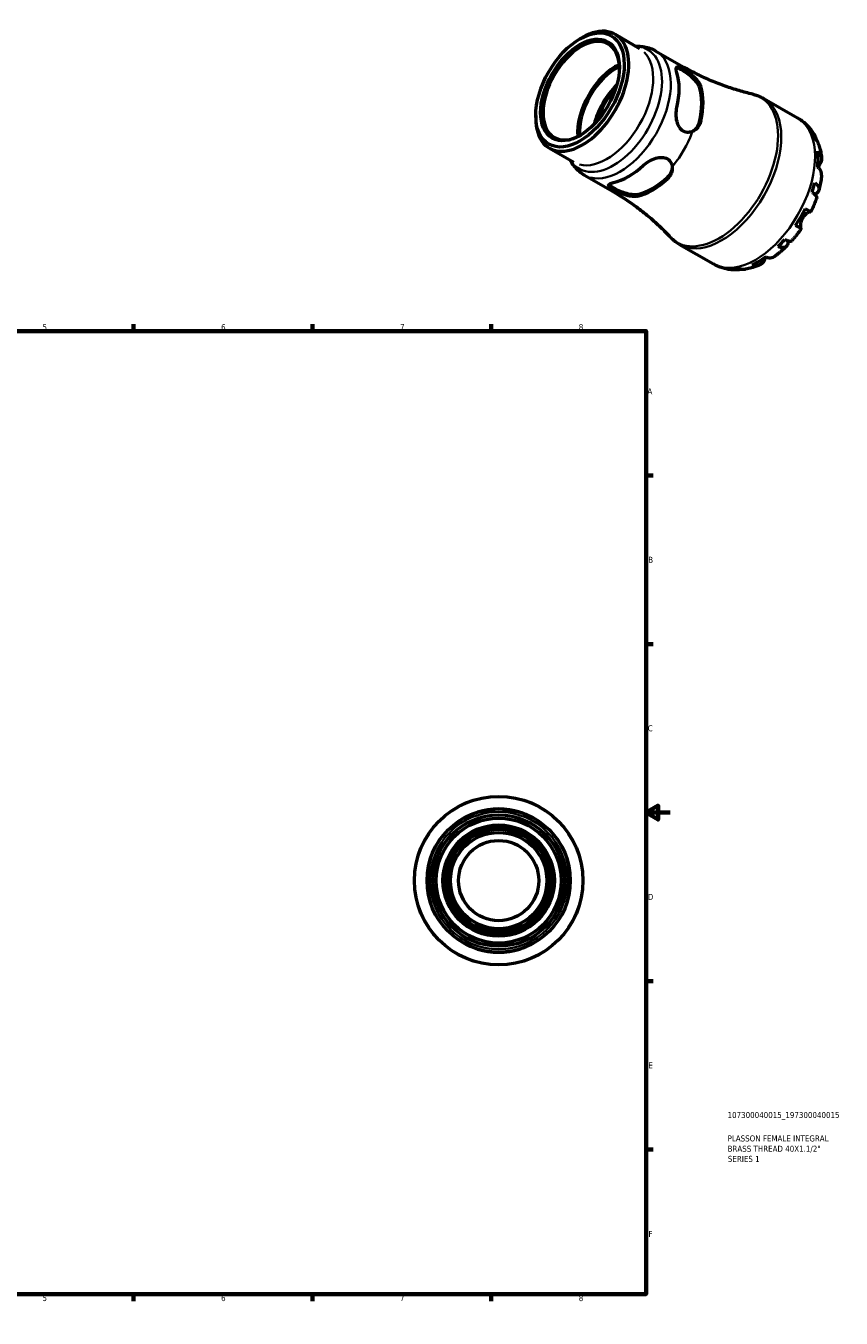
# Model space of a CAD drawing. Header units: millimetres. Extents: x -77 to 665, y 0 to 537.
# Tile 3 of 3: x 327 to 665, y 0 to 537. Entities that reach past the tile are written whole.
import ezdxf

# ---------------------------------------------------------------- set-up
doc = ezdxf.new("R2010")
doc.units = ezdxf.units.MM
for name, color, linetype, lineweight in [('Border (ISO)', 7, 'Continuous', 70), ('Title (ISO)', 7, 'Continuous', 50), ('Visible (ISO)', 7, 'Continuous', 50), ('Visible Narrow (ISO)', 7, 'Continuous', 35)]:
    doc.layers.add(name, color=color, linetype=linetype, lineweight=lineweight)
doc.styles.add('Note Text (ISO)', font='tahoma.ttf')

# ---------------------------------------------------------------- blocks, each defined once
blk = doc.blocks.new('Borders Default Border')
at = {"layer": 'Border (ISO)'}
for p, q in [((74.25, 410), (74.25, 412.9)), ((148.5, 410), (148.5, 412.9)), ((222.75, 410), (222.75, 412.9)), ((371.25, 410), (371.25, 412.9)), ((445.5, 410), (445.5, 412.9)), ((519.75, 410), (519.75, 412.9)), ((10, 350), (7.1, 350)), ((584, 350), (586.9, 350)), ((10, 280), (7.1, 280)), ((584, 280), (586.9, 280)), ((10, 140), (7.1, 140)), ((584, 140), (586.9, 140)), ((10, 70), (7.1, 70)), ((584, 70), (586.9, 70)), ((74.25, 10), (74.25, 7.1)), ((148.5, 10), (148.5, 7.1)), ((222.75, 10), (222.75, 7.1)), ((371.25, 10), (371.25, 7.1)), ((445.5, 10), (445.5, 7.1)), ((519.75, 10), (519.75, 7.1))]:
    blk.add_line(p, q, dxfattribs=at)
at = {"layer": 'Border (ISO)', "flags": 128}
for points in [[(297, 420), (297, 410), (294.11, 415), (299.89, 415), (297, 410)], [(10, 10), (10, 410), (584, 410), (584, 10), (10, 10)], [(0, 210), (10, 210), (5, 212.89), (5, 207.11), (10, 210)], [(594, 210), (584, 210), (589, 212.89), (589, 207.11), (584, 210)], [(297, 0), (297, 10), (294.11, 5), (299.89, 5), (297, 10)]]:
    blk.add_lwpolyline(points, dxfattribs=at)
at = {"layer": 'Border (ISO)', "color": 232, "true_color": 0xca0064, "char_height": 2.5, "attachment_point": 7, "style": 'Note Text (ISO)'}
for s, insert in [('1', (36.56, 410.4)), ('2', (110.62, 410.4)), ('3', (184.85, 410.35)), ('4', (259, 410.4)), ('5', (333.39, 410.35)), ('6', (407.58, 410.35)), ('7', (481.85, 410.4)), ('8', (556.06, 410.34)), ('A', (7.29, 383.75)), ('A', (584.59, 383.75)), ('B', (7.59, 313.75)), ('B', (584.89, 313.75)), ('C', (7.43, 243.71)), ('C', (584.73, 243.71)), ('D', (7.43, 173.75)), ('D', (584.73, 173.75)), ('E', (7.64, 103.75)), ('E', (584.94, 103.75)), ('F', (7.7, 33.75)), ('F', (585, 33.75)), ('1', (36.56, 7.1)), ('2', (110.62, 7.1)), ('3', (184.85, 7.05)), ('4', (259, 7.1)), ('5', (333.39, 7.05)), ('6', (407.58, 7.05)), ('7', (481.85, 7.1)), ('8', (556.06, 7.04))]:
    blk.add_mtext(s, dxfattribs=dict(at, insert=insert))
blk = doc.blocks.new('Title Blocks ISO')
at = {"layer": 'Title (ISO)', "color": 232, "true_color": 0xca0064, "style": 'Note Text (ISO)'}
for tag, p in [('PART_NUMBER_001', (33.84, 73.13)), ('DESCRIPTION_001', (33.84, 63.4)), ('DESCRIPTION_002', (33.84, 59.12)), ('DESCRIPTION_003', (33.96, 54.91))]:
    blk.add_attdef(tag, p, '', height=2.5, dxfattribs=at)

msp = doc.modelspace()

# ---------------------------------------------------------------- linework, layer by layer
at = {"layer": 'Visible (ISO)'}
for p, q in [((556.505, 531.337), (557.453, 531.887)), ((571.151, 533.269), (581.287, 527.432)), ((588.105, 526.334), (599.706, 519.652)), ((632.873, 506.611), (646.874, 498.549)), ((538.223, 499.591), (538.223, 498.495)), ((543.904, 485.954), (554.04, 480.117)), ((558.412, 474.772), (570.014, 468.091)), ((597.941, 445.951), (611.942, 437.888))]:
    msp.add_line(p, q, dxfattribs=at)
for radius in [35, 29.75, 27.3, 25.955, 23.122, 22.422, 21.301, 20, 16.667]:
    msp.add_circle((522.81, 181.744), radius, dxfattribs=at)
for start, end in [(72.80526, 107.19474), (162.80526, 197.19474), (342.80526, 17.19474), (252.80526, 287.19474)]:
    msp.add_arc((522.81, 181.744), 29.768, start, end, dxfattribs=at)
for major_axis in [(12.952, 22.492), (11.539, 20.038)]:
    msp.add_ellipse((556.576, 510.159), major_axis=major_axis, ratio=0.5780931, dxfattribs=at)
for centre, major_axis, start_param, end_param in [((557.527, 509.612), (-13.624, -23.658), 5.4958534, 10.2121098), ((557.071, 509.874), (-11.19, -19.431), 2.369691, 7.055087), ((571.425, 501.608), (11.19, 19.431), 0.6931171, 2.4484755), ((571.425, 501.608), (10.63, 18.459), 0.6846597, 2.456933), ((576.723, 498.557), (14.846, 25.781), 5.1955623, 5.7961446), ((576.723, 498.557), (10.63, 18.459), 1.1124161, 2.0291766), ((576.723, 498.557), (9.981, 17.332), 1.1724666, 1.969126), ((586.623, 492.857), (-14.447, -25.088), 2.0454012, 2.6631203), ((586.623, 492.857), (-14.855, -25.796), 2.054156, 2.6543655), ((630.822, 467.404), (17.365, 30.155), 5.8261722, 5.9509328), ((630.822, 467.404), (17.365, 30.155), 5.3806495, 5.6110574), ((576.723, 498.557), (14.846, 25.781), 3.624766, 4.2253482), ((586.623, 492.857), (-14.447, -25.088), 0.4746049, 1.092324), ((586.623, 492.857), (-14.855, -25.796), 0.4833597, 1.0835692), ((630.822, 467.404), (17.365, 30.155), 5.040774, 5.1655347), ((630.822, 467.404), (17.365, 30.155), 4.5952513, 4.8256592), ((630.822, 467.404), (17.365, 30.155), 4.2553759, 4.3801365), ((630.822, 467.404), (17.365, 30.155), 3.8098532, 4.040261), ((630.822, 467.404), (-17.365, -30.155), 0.328385, 0.4531457)]:
    msp.add_ellipse(centre, major_axis=major_axis, ratio=0.5780931, start_param=start_param, end_param=end_param, dxfattribs=at)
for points, knots in [([(579.75, 528.318), (580.117, 528.332), (580.486, 528.335), (581.684, 528.305), (582.518, 528.222), (584.171, 527.92), (584.991, 527.7), (586.588, 527.12), (587.365, 526.759), (588.105, 526.334)], [0.43426774, 0.43426774, 0.43426774, 0.43426774, 0.4794335, 0.4794335, 0.58077715, 0.58077715, 0.6821208, 0.6821208, 0.78346445, 0.78346445, 0.78346445, 0.78346445]), ([(596.818, 517.324), (596.618, 517.956), (596.504, 518.52), (596.511, 519.345), (596.632, 519.608), (597.065, 519.828), (597.393, 519.818), (598.293, 519.529), (598.871, 519.25), (600.124, 518.528), (600.863, 518.049), (602.21, 517.066), (602.816, 516.583), (603.363, 516.099)], [1.0668555, 1.0668555, 1.0668555, 1.0668555, 1.3538851, 1.3538851, 1.6409147, 1.6409147, 1.9067495, 1.9067495, 2.1725843, 2.1725843, 2.4384191, 2.4384191, 2.6538071, 2.6538071, 2.6538071, 2.6538071]), ([(596.589, 519.417), (596.753, 519.409), (596.95, 519.369), (597.625, 519.144), (598.199, 518.863), (599.453, 518.141), (600.195, 517.664), (601.692, 516.586), (602.446, 515.982), (603.788, 514.76), (604.463, 514.05), (605.529, 512.626), (605.918, 511.912), (606.125, 511.282)], [1.772605, 1.772605, 1.772605, 1.772605, 1.9107173, 1.9107173, 2.1767577, 2.1767577, 2.4427981, 2.4427981, 2.7088386, 2.7088386, 2.997392, 2.997392, 3.2859454, 3.2859454, 3.2859454, 3.2859454]), ([(628.272, 508.408), (626.425, 508.83), (624.546, 509.315), (620.746, 510.418), (618.825, 511.035), (614.969, 512.406), (613.034, 513.158), (609.174, 514.796), (607.251, 515.681), (603.443, 517.576), (601.558, 518.586), (599.706, 519.652)], [0.60777941, 0.60777941, 0.60777941, 0.60777941, 0.64291642, 0.64291642, 0.67805343, 0.67805343, 0.71319044, 0.71319044, 0.74832745, 0.74832745, 0.78346445, 0.78346445, 0.78346445, 0.78346445]), ([(603.363, 516.099), (604.007, 515.53), (604.605, 514.934), (605.537, 513.834), (605.899, 513.333), (606.325, 512.596), (606.447, 512.355), (606.619, 511.953), (606.68, 511.791), (606.731, 511.631)], [-0.65125249, -0.65125249, -0.65125249, -0.65125249, -0.39083154, -0.39083154, -0.17740593, -0.17740593, -0.07267722, -0.07267722, 0, 0, 0, 0]), ([(628.272, 508.408), (628.592, 508.335), (628.911, 508.252), (629.545, 508.068), (629.859, 507.967), (630.482, 507.746), (630.79, 507.626), (631.399, 507.367), (631.7, 507.229), (632.293, 506.933), (632.586, 506.777), (632.873, 506.611)], [0.60777941, 0.60777941, 0.60777941, 0.60777941, 0.64291642, 0.64291642, 0.67805343, 0.67805343, 0.71319044, 0.71319044, 0.74832745, 0.74832745, 0.78346445, 0.78346445, 0.78346445, 0.78346445]), ([(603.363, 492.954), (602.816, 492.706), (602.21, 492.551), (600.863, 492.507), (600.124, 492.693), (599.497, 493.054), (598.871, 493.415), (598.293, 493.987), (597.393, 495.412), (597.065, 496.263), (596.632, 498.011), (596.511, 499.039), (596.504, 501.07), (596.618, 502.073), (596.818, 502.935)], [-0.4812228, -0.4812228, -0.4812228, -0.4812228, -0.2658348, -0.2658348, 0, 0, 0, 0.2658348, 0.2658348, 0.5316696, 0.5316696, 0.8186992, 0.8186992, 1.1057288, 1.1057288, 1.1057288, 1.1057288]), ([(606.731, 497.242), (606.7, 497.109), (606.666, 496.978), (606.584, 496.702), (606.536, 496.559), (606.374, 496.121), (606.244, 495.835), (605.72, 494.869), (605.227, 494.263), (604.258, 493.441), (603.822, 493.162), (603.363, 492.954)], [-0.6502069, -0.6502069, -0.6502069, -0.6502069, -0.60604795, -0.60604795, -0.55638903, -0.55638903, -0.45171561, -0.45171561, -0.18530276, -0.18530276, -0.00003164, -0.00003164, -0.00003164, -0.00003164]), ([(606.125, 496.893), (605.918, 496.025), (605.529, 495.17), (604.567, 493.875), (604.046, 493.386), (603.494, 493.016)], [-1.10918766, -1.10918766, -1.10918766, -1.10918766, -0.82063425, -0.82063425, -0.58831882, -0.58831882, -0.58831882, -0.58831882]), ([(646.874, 498.549), (647.487, 498.196), (648.079, 497.808), (649.211, 496.969), (649.752, 496.518), (650.774, 495.564), (651.256, 495.06), (652.158, 494.013), (652.577, 493.468), (653.354, 492.348), (653.71, 491.773), (654.037, 491.186)], [0.78346445, 0.78346445, 0.78346445, 0.78346445, 0.85024294, 0.85024294, 0.91702142, 0.91702142, 0.9837999, 0.9837999, 1.05057838, 1.05057838, 1.11735686, 1.11735686, 1.11735686, 1.11735686]), ([(652.924, 492.636), (653.297, 492.274), (653.62, 491.868), (654.131, 491.052), (654.363, 490.567), (654.603, 489.827), (654.664, 489.596), (654.713, 489.364)], [0.18971835, 0.18971835, 0.18971835, 0.18971835, 0.3698032, 0.3698032, 0.55498435, 0.55498435, 0.63619955, 0.63619955, 0.63619955, 0.63619955]), ([(655.516, 487.927), (655.382, 488.296), (655.204, 488.648), (654.769, 489.322), (654.461, 489.695), (654.098, 490.035)], [5.41993477, 5.41993477, 5.41993477, 5.41993477, 5.5737621, 5.5737621, 5.75384696, 5.75384696, 5.75384696, 5.75384696]), ([(655.265, 484.75), (655.624, 484.436), (655.926, 484.101), (656.39, 483.454), (656.59, 483.082), (656.851, 482.321), (656.91, 481.932), (656.907, 481.219), (656.844, 480.829), (656.61, 480.16), (656.471, 479.878), (656.307, 479.616)], [0.18972425, 0.18972425, 0.18972425, 0.18972425, 0.36926522, 0.36926522, 0.55452014, 0.55452014, 0.73977506, 0.73977506, 0.92607912, 0.92607912, 1.06568045, 1.06568045, 1.06568045, 1.06568045]), ([(655.516, 487.928), (655.657, 487.539), (655.787, 487.148), (656.026, 486.362), (656.136, 485.967), (656.336, 485.174), (656.426, 484.776), (656.588, 483.977), (656.66, 483.577), (656.787, 482.774), (656.841, 482.371), (656.887, 481.967)], [1.23748467, 1.23748467, 1.23748467, 1.23748467, 1.27950295, 1.27950295, 1.32152124, 1.32152124, 1.36353952, 1.36353952, 1.4055578, 1.4055578, 1.44757609, 1.44757609, 1.44757609, 1.44757609]), ([(558.412, 474.772), (557.673, 475.198), (556.971, 475.689), (555.667, 476.779), (555.066, 477.378), (553.974, 478.656), (553.485, 479.335), (552.857, 480.357), (552.674, 480.677), (552.502, 481.002)], [3.92505711, 3.92505711, 3.92505711, 3.92505711, 4.02640076, 4.02640076, 4.12774441, 4.12774441, 4.22908806, 4.22908806, 4.27425382, 4.27425382, 4.27425382, 4.27425382]), ([(582.946, 478.907), (583.592, 479.511), (584.403, 480.11), (586.165, 481.119), (587.116, 481.529), (588.847, 482.028), (589.748, 482.171), (591.434, 482.106), (592.219, 481.893), (593.472, 481.172), (594.004, 480.626), (594.64, 479.44), (594.81, 478.84), (594.87, 478.243)], [1.0668555, 1.0668555, 1.0668555, 1.0668555, 1.3538851, 1.3538851, 1.6409147, 1.6409147, 1.9067495, 1.9067495, 2.1725843, 2.1725843, 2.4384191, 2.4384191, 2.6538071, 2.6538071, 2.6538071, 2.6538071]), ([(594.87, 478.243), (594.94, 477.541), (594.866, 476.808), (594.487, 475.515), (594.226, 474.947), (593.709, 474.157), (593.519, 473.907), (593.164, 473.503), (593.009, 473.344), (592.845, 473.191)], [-0.65125249, -0.65125249, -0.65125249, -0.65125249, -0.39083154, -0.39083154, -0.17740593, -0.17740593, -0.07267722, -0.07267722, 0, 0, 0, 0]), ([(594.882, 478.088), (594.837, 477.431), (594.675, 476.741), (594.038, 475.267), (593.493, 474.504), (592.845, 473.892)], [2.76663837, 2.76663837, 2.76663837, 2.76663837, 2.99739196, 2.99739196, 3.28594537, 3.28594537, 3.28594537, 3.28594537]), ([(656.89, 474.705), (656.902, 474.818), (656.908, 474.928), (656.91, 475.392), (656.851, 475.78), (656.59, 476.541), (656.39, 476.914), (655.926, 477.561), (655.624, 477.896), (655.265, 478.209)], [5.17232238, 5.17232238, 5.17232238, 5.17232238, 5.22854914, 5.22854914, 5.41380406, 5.41380406, 5.59905898, 5.59905898, 5.77859995, 5.77859995, 5.77859995, 5.77859995]), ([(656.307, 479.616), (656.251, 479.528), (656.193, 479.435), (656.034, 479.177), (655.93, 479.005), (655.7, 478.617), (655.575, 478.4), (655.432, 478.143), (655.417, 478.115), (655.401, 478.087)], [-0.64008532, -0.64008532, -0.64008532, -0.64008532, -0.59222185, -0.59222185, -0.51595037, -0.51595037, -0.43235608, -0.43235608, -0.42225933, -0.42225933, -0.42225933, -0.42225933]), ([(656.891, 474.705), (656.848, 474.291), (656.798, 473.876), (656.685, 473.048), (656.622, 472.634), (656.483, 471.806), (656.407, 471.392), (656.243, 470.565), (656.154, 470.151), (655.965, 469.326), (655.864, 468.913), (655.757, 468.502)], [1.69744755, 1.69744755, 1.69744755, 1.69744755, 1.73998194, 1.73998194, 1.78251632, 1.78251632, 1.8250507, 1.8250507, 1.86758509, 1.86758509, 1.91011947, 1.91011947, 1.91011947, 1.91011947]), ([(574.851, 466.715), (574.159, 466.947), (573.437, 467.23), (571.912, 467.904), (571.127, 468.304), (570.501, 468.665), (569.874, 469.026), (569.342, 469.384), (568.639, 470.015), (568.465, 470.292), (568.436, 470.772), (568.602, 471.005), (569.31, 471.419), (569.854, 471.6), (570.501, 471.74)], [-0.4812228, -0.4812228, -0.4812228, -0.4812228, -0.2658348, -0.2658348, 0, 0, 0, 0.2658348, 0.2658348, 0.5316696, 0.5316696, 0.8186992, 0.8186992, 1.1057288, 1.1057288, 1.1057288, 1.1057288]), ([(580.4, 466.725), (579.752, 466.591), (578.94, 466.573), (577.176, 466.787), (576.224, 467.017), (574.494, 467.569), (573.595, 467.92), (571.912, 468.677), (571.128, 469.08), (570.501, 469.441), (569.874, 469.802), (569.342, 470.157), (568.809, 470.625), (568.675, 470.773), (568.586, 470.91)], [-1.1091877, -1.1091877, -1.1091877, -1.1091877, -0.8206342, -0.8206342, -0.5320808, -0.5320808, -0.2660404, -0.2660404, 0, 0, 0, 0.2660404, 0.2660404, 0.4037134, 0.4037134, 0.4037134, 0.4037134]), ([(570.014, 468.091), (571.866, 467.024), (573.685, 465.901), (577.236, 463.559), (578.967, 462.339), (582.32, 459.824), (583.943, 458.527), (587.063, 455.88), (588.562, 454.529), (591.423, 451.796), (592.786, 450.414), (594.077, 449.029)], [3.92505711, 3.92505711, 3.92505711, 3.92505711, 3.96019412, 3.96019412, 3.99533113, 3.99533113, 4.03046813, 4.03046813, 4.06560514, 4.06560514, 4.10074215, 4.10074215, 4.10074215, 4.10074215]), ([(654.845, 465.429), (654.876, 465.524), (654.873, 465.63), (654.8, 465.889), (654.697, 466.073), (654.363, 466.48), (654.131, 466.704), (653.62, 467.132), (653.297, 467.374), (652.924, 467.627)], [5.06782389, 5.06782389, 5.06782389, 5.06782389, 5.20339981, 5.20339981, 5.38858096, 5.38858096, 5.5737621, 5.5737621, 5.75384696, 5.75384696, 5.75384696, 5.75384696]), ([(654.098, 471.58), (654.461, 471.294), (654.769, 471.002), (655.245, 470.455), (655.453, 470.152), (655.731, 469.554), (655.801, 469.26), (655.82, 468.739), (655.77, 468.463), (655.53, 467.946), (655.341, 467.704), (654.891, 467.294), (654.589, 467.088), (654.156, 466.873), (654.082, 466.839), (654.007, 466.805)], [0.1897184, 0.1897184, 0.1897184, 0.1897184, 0.3698032, 0.3698032, 0.5549844, 0.5549844, 0.7401655, 0.7401655, 0.9258164, 0.9258164, 1.1114673, 1.1114673, 1.2978252, 1.2978252, 1.3346544, 1.3346544, 1.3346544, 1.3346544]), ([(580.4, 466.024), (580.3, 466.003), (580.198, 465.984), (579.975, 465.949), (579.854, 465.935), (579.468, 465.9), (579.194, 465.892), (578.185, 465.916), (577.396, 466.03), (576.013, 466.352), (575.432, 466.52), (574.851, 466.715)], [-0.6502069, -0.6502069, -0.6502069, -0.6502069, -0.60604795, -0.60604795, -0.55638903, -0.55638903, -0.45171561, -0.45171561, -0.18530276, -0.18530276, -0.00003164, -0.00003164, -0.00003164, -0.00003164]), ([(654.845, 465.429), (654.711, 465.027), (654.572, 464.627), (654.282, 463.828), (654.131, 463.43), (653.82, 462.636), (653.66, 462.24), (653.328, 461.453), (653.157, 461.06), (652.805, 460.279), (652.624, 459.891), (652.438, 459.504)], [2.01640273, 2.01640273, 2.01640273, 2.01640273, 2.05832426, 2.05832426, 2.10024578, 2.10024578, 2.14216731, 2.14216731, 2.18408883, 2.18408883, 2.22601036, 2.22601036, 2.22601036, 2.22601036]), ([(648.979, 456.892), (648.831, 456.636), (648.7, 456.37), (648.467, 455.815), (648.369, 455.525), (648.186, 454.854), (648.121, 454.481), (648.058, 453.828), (648.058, 453.549), (648.09, 453.162), (648.114, 453.031), (648.173, 452.826), (648.208, 452.752), (648.265, 452.684), (648.282, 452.669), (648.301, 452.658)], [0, 0, 0, 0, 0.08884908, 0.08884908, 0.18379648, 0.18379648, 0.31419699, 0.31419699, 0.43784665, 0.43784665, 0.52411276, 0.52411276, 0.60765264, 0.60765264, 0.6434969, 0.6434969, 0.6434969, 0.6434969]), ([(652.257, 459.605), (652.246, 459.608), (652.235, 459.61), (652.16, 459.621), (652.077, 459.613), (651.865, 459.559), (651.736, 459.511), (651.38, 459.34), (651.139, 459.198), (650.561, 458.781), (650.222, 458.488), (649.559, 457.772), (649.244, 457.35), (648.979, 456.892)], [-0.61944004, -0.61944004, -0.61944004, -0.61944004, -0.60308586, -0.60308586, -0.52007987, -0.52007987, -0.43273909, -0.43273909, -0.31000661, -0.31000661, -0.15868997, -0.15868997, 0, 0, 0, 0]), ([(650.106, 460.838), (650.492, 460.616), (650.835, 460.419), (651.395, 460.097), (651.661, 459.944), (652.077, 459.707), (652.226, 459.622), (652.392, 459.528), (652.437, 459.503), (652.438, 459.504)], [0.18972425, 0.18972425, 0.18972425, 0.18972425, 0.36926522, 0.36926522, 0.55452014, 0.55452014, 0.73977506, 0.73977506, 0.89866068, 0.89866068, 0.89866068, 0.89866068]), ([(648.438, 452.576), (648.196, 452.221), (647.95, 451.87), (647.449, 451.175), (647.195, 450.831), (646.679, 450.15), (646.417, 449.813), (645.885, 449.147), (645.616, 448.818), (645.069, 448.168), (644.791, 447.847), (644.511, 447.53)], [2.48637036, 2.48637036, 2.48637036, 2.48637036, 2.52829061, 2.52829061, 2.57021085, 2.57021085, 2.6121311, 2.6121311, 2.65405134, 2.65405134, 2.69597159, 2.69597159, 2.69597159, 2.69597159]), ([(648.301, 452.658), (648.374, 452.615), (648.421, 452.587), (648.451, 452.567), (648.406, 452.592), (648.226, 452.694), (648.077, 452.779), (647.661, 453.016), (647.395, 453.169), (646.835, 453.491), (646.492, 453.687), (646.106, 453.91)], [4.90264375, 4.90264375, 4.90264375, 4.90264375, 5.04224508, 5.04224508, 5.22854914, 5.22854914, 5.41380406, 5.41380406, 5.59905898, 5.59905898, 5.77859995, 5.77859995, 5.77859995, 5.77859995]), ([(597.941, 445.951), (597.653, 446.116), (597.371, 446.29), (596.818, 446.655), (596.547, 446.846), (596.018, 447.243), (595.759, 447.449), (595.255, 447.877), (595.01, 448.098), (594.533, 448.553), (594.302, 448.788), (594.077, 449.029)], [3.92505711, 3.92505711, 3.92505711, 3.92505711, 3.96019412, 3.96019412, 3.99533113, 3.99533113, 4.03046813, 4.03046813, 4.06560514, 4.06560514, 4.10074215, 4.10074215, 4.10074215, 4.10074215]), ([(642.912, 447.55), (642.92, 447.479), (642.925, 447.409), (642.954, 446.935), (642.926, 446.569), (642.794, 445.972), (642.678, 445.685), (642.348, 445.215), (642.133, 445.033), (641.67, 444.785), (641.38, 444.697), (640.722, 444.636), (640.354, 444.663), (639.641, 444.799), (639.233, 444.918), (638.803, 445.089)], [4.6139089, 4.6139089, 4.6139089, 4.6139089, 4.6457401, 4.6457401, 4.832098, 4.832098, 5.0177489, 5.0177489, 5.2033998, 5.2033998, 5.388581, 5.388581, 5.5737621, 5.5737621, 5.753847, 5.753847, 5.753847, 5.753847]), ([(641.637, 448.078), (642.044, 447.882), (642.416, 447.726), (643.043, 447.5), (643.354, 447.413), (643.876, 447.33), (644.088, 447.335), (644.35, 447.404), (644.443, 447.455), (644.51, 447.53)], [0.18971835, 0.18971835, 0.18971835, 0.18971835, 0.3698032, 0.3698032, 0.55498435, 0.55498435, 0.7401655, 0.7401655, 0.8751366, 0.8751366, 0.8751366, 0.8751366]), ([(633.824, 440.716), (633.754, 440.6), (633.686, 440.485), (633.502, 440.169), (633.394, 439.976), (633.19, 439.608), (633.097, 439.435), (632.999, 439.251), (632.986, 439.225), (632.972, 439.199)], [-2.34912769, -2.34912769, -2.34912769, -2.34912769, -2.30519389, -2.30519389, -2.22617552, -2.22617552, -2.14450488, -2.14450488, -2.1308178, -2.1308178, -2.1308178, -2.1308178]), ([(633.651, 440.772), (634.103, 440.619), (634.544, 440.527), (635.338, 440.451), (635.762, 440.465), (636.552, 440.623), (636.919, 440.767), (637.318, 441.001), (637.409, 441.06), (637.499, 441.125)], [0.18972425, 0.18972425, 0.18972425, 0.18972425, 0.36926522, 0.36926522, 0.55452014, 0.55452014, 0.73977506, 0.73977506, 0.7945569, 0.7945569, 0.7945569, 0.7945569]), ([(642.305, 445.205), (642.002, 444.907), (641.695, 444.613), (641.075, 444.037), (640.761, 443.754), (640.127, 443.198), (639.807, 442.925), (639.159, 442.391), (638.832, 442.13), (638.171, 441.619), (637.837, 441.369), (637.499, 441.125)], [2.8022892, 2.8022892, 2.8022892, 2.8022892, 2.84482866, 2.84482866, 2.88736812, 2.88736812, 2.92990758, 2.92990758, 2.97244703, 2.97244703, 3.01498649, 3.01498649, 3.01498649, 3.01498649]), ([(621.787, 435.386), (621.123, 435.378), (620.454, 435.401), (619.111, 435.516), (618.437, 435.607), (617.095, 435.863), (616.426, 436.028), (615.104, 436.432), (614.451, 436.672), (613.172, 437.225), (612.547, 437.539), (611.942, 437.888)], [3.59507383, 3.59507383, 3.59507383, 3.59507383, 3.66107049, 3.66107049, 3.72706714, 3.72706714, 3.7930638, 3.7930638, 3.85906045, 3.85906045, 3.92505711, 3.92505711, 3.92505711, 3.92505711]), ([(623.706, 435.705), (623.491, 435.636), (623.271, 435.576), (622.521, 435.416), (621.984, 435.373), (621.021, 435.406), (620.508, 435.481), (620.007, 435.622)], [5.31141527, 5.31141527, 5.31141527, 5.31141527, 5.38858096, 5.38858096, 5.5737621, 5.5737621, 5.75384696, 5.75384696, 5.75384696, 5.75384696]), ([(622.841, 435.897), (623.318, 435.753), (623.796, 435.675), (624.591, 435.637), (624.975, 435.659), (625.355, 435.725)], [0.18971835, 0.18971835, 0.18971835, 0.18971835, 0.3698032, 0.3698032, 0.52039422, 0.52039422, 0.52039422, 0.52039422]), ([(631.208, 437.506), (630.835, 437.345), (630.459, 437.191), (629.699, 436.9), (629.316, 436.763), (628.542, 436.505), (628.152, 436.385), (627.365, 436.164), (626.967, 436.062), (626.166, 435.878), (625.762, 435.796), (625.355, 435.725)], [3.26475263, 3.26475263, 3.26475263, 3.26475263, 3.30677411, 3.30677411, 3.34879559, 3.34879559, 3.39081707, 3.39081707, 3.43283855, 3.43283855, 3.47486003, 3.47486003, 3.47486003, 3.47486003]), ([(632.972, 439.199), (632.827, 438.925), (632.652, 438.662), (632.188, 438.122), (631.88, 437.871), (631.262, 437.51), (630.895, 437.365), (630.105, 437.207), (629.681, 437.193), (628.887, 437.269), (628.446, 437.362), (627.994, 437.515)], [4.90264375, 4.90264375, 4.90264375, 4.90264375, 5.04224508, 5.04224508, 5.22854914, 5.22854914, 5.41380406, 5.41380406, 5.59905898, 5.59905898, 5.77859995, 5.77859995, 5.77859995, 5.77859995]), ([(508.655, 207.91), (509.181, 208.195), (509.81, 208.518), (511.08, 209.101), (511.699, 209.364), (512.666, 209.73), (512.991, 209.846), (513.548, 210.035), (513.779, 210.109), (514.01, 210.181)], [-0.65125249, -0.65125249, -0.65125249, -0.65125249, -0.39079701, -0.39079701, -0.17738977, -0.17738977, -0.07267051, -0.07267051, 0, 0, 0, 0]), ([(531.61, 210.181), (531.751, 210.137), (531.891, 210.093), (532.189, 209.996), (532.345, 209.943), (532.829, 209.776), (533.151, 209.657), (534.27, 209.224), (535.025, 208.889), (536.163, 208.336), (536.59, 208.113), (536.965, 207.91)], [-0.65017544, -0.65017544, -0.65017544, -0.65017544, -0.60601987, -0.60601987, -0.55636461, -0.55636461, -0.45169819, -0.45169819, -0.18529377, -0.18529377, 0, 0, 0, 0]), ([(494.373, 190.544), (494.416, 190.684), (494.461, 190.825), (494.558, 191.122), (494.611, 191.279), (494.778, 191.762), (494.897, 192.085), (495.33, 193.204), (495.665, 193.958), (496.218, 195.096), (496.44, 195.523), (496.644, 195.899)], [-0.6502069, -0.6502069, -0.6502069, -0.6502069, -0.60604795, -0.60604795, -0.55638903, -0.55638903, -0.45171561, -0.45171561, -0.18530276, -0.18530276, -0.00003164, -0.00003164, -0.00003164, -0.00003164]), ([(548.977, 195.899), (549.262, 195.372), (549.584, 194.744), (550.168, 193.474), (550.43, 192.855), (550.796, 191.888), (550.913, 191.563), (551.101, 191.005), (551.176, 190.775), (551.247, 190.544)], [-0.65125249, -0.65125249, -0.65125249, -0.65125249, -0.39083154, -0.39083154, -0.17740593, -0.17740593, -0.07267722, -0.07267722, 0, 0, 0, 0]), ([(496.644, 167.588), (496.359, 168.115), (496.036, 168.743), (495.452, 170.013), (495.19, 170.632), (494.824, 171.599), (494.707, 171.924), (494.519, 172.482), (494.444, 172.712), (494.373, 172.944)], [-0.65125249, -0.65125249, -0.65125249, -0.65125249, -0.39083154, -0.39083154, -0.17740593, -0.17740593, -0.07267722, -0.07267722, 0, 0, 0, 0]), ([(551.247, 172.944), (551.204, 172.803), (551.159, 172.662), (551.062, 172.365), (551.009, 172.208), (550.842, 171.725), (550.723, 171.402), (550.29, 170.283), (549.955, 169.529), (549.402, 168.391), (549.18, 167.964), (548.977, 167.588)], [-0.6502069, -0.6502069, -0.6502069, -0.6502069, -0.60604795, -0.60604795, -0.55638903, -0.55638903, -0.45171561, -0.45171561, -0.18530276, -0.18530276, -0.00003164, -0.00003164, -0.00003164, -0.00003164]), ([(514.01, 153.306), (513.869, 153.35), (513.729, 153.394), (513.431, 153.491), (513.275, 153.544), (512.791, 153.711), (512.469, 153.83), (511.349, 154.263), (510.595, 154.599), (509.457, 155.151), (509.03, 155.374), (508.655, 155.577)], [-0.6502069, -0.6502069, -0.6502069, -0.6502069, -0.60604795, -0.60604795, -0.55638903, -0.55638903, -0.45171561, -0.45171561, -0.18530276, -0.18530276, -0.00003164, -0.00003164, -0.00003164, -0.00003164]), ([(536.965, 155.577), (536.439, 155.292), (535.81, 154.97), (534.54, 154.386), (533.921, 154.124), (532.954, 153.757), (532.63, 153.641), (532.072, 153.452), (531.841, 153.378), (531.61, 153.306)], [-0.65125249, -0.65125249, -0.65125249, -0.65125249, -0.39083154, -0.39083154, -0.17740593, -0.17740593, -0.07267722, -0.07267722, 0, 0, 0, 0])]:
    msp.add_open_spline(points, degree=3, knots=knots, dxfattribs=at)
at = {"layer": 'Visible Narrow (ISO)'}
for p, q in [((606.155, 511.299), (606.701, 511.613)), ((606.701, 497.224), (606.155, 496.91)), ((656.261, 479.642), (655.443, 480.113)), ((592.845, 473.857), (592.845, 473.226)), ((580.4, 466.059), (580.4, 466.69)), ((648.191, 452.721), (646.221, 453.856)), ((632.927, 439.225), (632.122, 439.689)), ((514.01, 210.163), (514.01, 210.18)), ((531.61, 210.18), (531.61, 210.163)), ((494.374, 190.544), (494.39, 190.544)), ((551.23, 190.544), (551.247, 190.544)), ((494.39, 172.944), (494.374, 172.944)), ((551.247, 172.944), (551.23, 172.944)), ((514.01, 153.307), (514.01, 153.324)), ((531.61, 153.324), (531.61, 153.307))]:
    msp.add_line(p, q, dxfattribs=at)
for radius in [34.796, 28.525]:
    msp.add_circle((522.81, 181.744), radius, dxfattribs=at)
for centre, major_axis, start_param, end_param in [((570.461, 502.164), (14.235, 24.719), 3.0339568, 6.3908212), ((567.664, 503.774), (13.624, 23.658), 3.2986723, 6.1261057), ((573.258, 500.553), (-14.846, -25.781), 0.1570796, 2.984513), ((584.86, 493.872), (14.846, 25.781), 6.0063141, 6.2686131), ((614.221, 476.964), (17.364, 30.154), 3.1405557, 6.2842222), ((615.407, 476.281), (-17.466, -30.33), 0.1570796, 2.984513), ((629.408, 468.218), (17.466, 30.33), 3.2986723, 6.1261057), ((584.86, 493.872), (-14.846, -25.781), 1.3083039, 1.8294213), ((584.86, 493.872), (-14.846, -25.781), 0.0143788, 0.2731971)]:
    msp.add_ellipse(centre, major_axis=major_axis, ratio=0.5780931, start_param=start_param, end_param=end_param, dxfattribs=at)

# ---------------------------------------------------------------- block references
msp.add_blockref('Borders Default Border', (0, 0))
msp.add_blockref('Title Blocks ISO', (584, 10)).add_auto_attribs({'PART_NUMBER_001': '107300040015_197300040015', 'DESCRIPTION_001': 'PLASSON FEMALE INTEGRAL', 'DESCRIPTION_002': 'BRASS THREAD 40X1.1/2"', 'DESCRIPTION_003': 'SERIES 1'})

doc.saveas('drawing.dxf')
